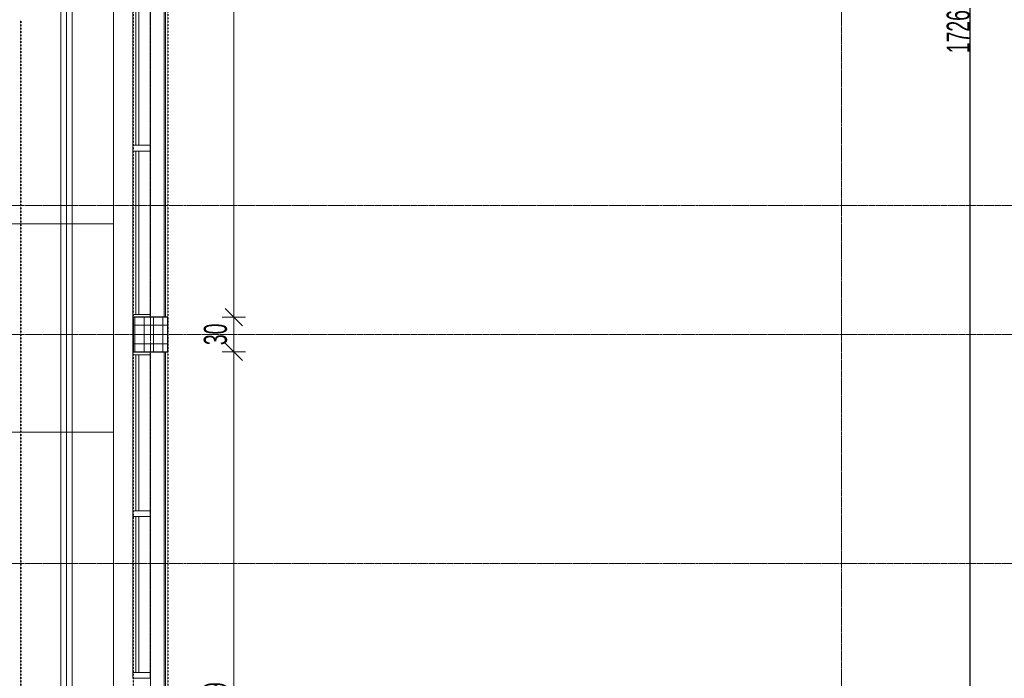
# Model space of a CAD drawing. Header units: millimetres. Extents: x -56965 to 15328, y -25411 to 16900.
# Tile 3 of 69: x -49223 to -40712, y -17650 to -11959. Entities that reach past the tile are written whole.
import ezdxf

# ---------------------------------------------------------------- set-up
doc = ezdxf.new("R2010")
doc.units = ezdxf.units.MM
doc.linetypes.add('__FK_przerywana', pattern=[3.2004, 1.6002, -1.6002])
doc.linetypes.add('Linia siatki', pattern=[22.225, 12.7, -3.175, 3.175, -3.175])
for name, color, linetype, lineweight in [('A-ANNO-DIMS', 7, 'Continuous', 5), ('A-ANNO-DIMS-100', 7, 'Continuous', 5), ('A-DETL-THIN', 7, 'Continuous', 5), ('A-FLOR', 7, 'Continuous', 5), ('A-FLOR-HRAL', 7, 'Continuous', 5), ('A-GLAZ-CURT', 7, 'Continuous', 5), ('A-GLAZ-CWMG', 7, 'Continuous', 5), ('A-WALL', 7, 'Continuous', 5), ('S-COLS', 7, 'Continuous', 5), ('S-COLS-SYMB', 7, 'Continuous', 25), ('S-GRID', 7, 'Continuous', 5)]:
    doc.layers.add(name, color=color, linetype=linetype, lineweight=lineweight)
doc.layers.add('A-DETL', color=7, linetype='Continuous', lineweight=5, true_color=0x00a600)
doc.styles.add('Arial_4', font='arial.ttf', dxfattribs={"width": 0.6, "height": 200})
doc.dimstyles.new('standard_wielkość_otworów', dxfattribs={"dimscale": 304.8, "dimtxt": 204.05188, "dimasz": 0.492126, "dimexe": 0.328084, "dimexo": 0.0625, "dimgap": 0, "dimtad": 1, "dimdec": 0, "dimlfac": 0.1, "dimzin": 0, "dimdsep": 46, "dimtxsty": 'Arial_4', "dimblk1": 'OBLIQUE', "dimblk2": 'OBLIQUE', "dimsah": 1, "dimcen": 0.09, "dimazin": 0, "dimtfac": 1, "dimtdec": 4, "dimtix": 1, "dimtmove": 0, "dimatfit": 3, "dimfxl": 0.328084, "dimfxlon": 1, "dimtvp": 1, "dimtolj": 1, "dimtzin": 0, "dimarcsym": 2})

# ---------------------------------------------------------------- blocks, each defined once
blk = doc.blocks.new('Panel systemowy - Przeszklony-1766949-PARTER')
at = {"layer": 'A-GLAZ-CURT'}
for p, q in [((705.5, -24.5), (-705.5, -24.5)), ((-705.5, -24.5), (-705.5, -49.5)), ((-705.5, -49.5), (705.5, -49.5)), ((705.5, -49.5), (705.5, -24.5))]:
    blk.add_line(p, q, dxfattribs=at)
blk = doc.blocks.new('Panel systemowy - Przeszklony-1770100-PARTER')
at = {"layer": 'A-GLAZ-CURT'}
for p, q in [((673.625, -24.5), (-673.625, -24.5)), ((-673.625, -24.5), (-673.625, -49.5)), ((-673.625, -49.5), (673.625, -49.5)), ((673.625, -49.5), (673.625, -24.5))]:
    blk.add_line(p, q, dxfattribs=at)
blk = doc.blocks.new('Prostokątny szpros - 50 x 150mm-V20-PARTER')
at = {"layer": 'A-GLAZ-CWMG'}
for p, q in [((-25, 75), (25, 75)), ((-25, -75), (-25, 75)), ((0, -75), (-25, -75))]:
    blk.add_line(p, q, dxfattribs=at)
blk = doc.blocks.new('Prostokątny szpros - 50 x 150mm-1736108-PARTER')
at = {"layer": 'A-GLAZ-CWMG'}
for p, q in [((-25, 75), (25, 75)), ((-25, -75), (-25, 75)), ((25, 75), (25, -75)), ((25, -75), (-25, -75))]:
    blk.add_line(p, q, dxfattribs=at)
blk = doc.blocks.new('Prostokątny szpros - 50 x 150mm-V21-PARTER')
at = {"layer": 'A-GLAZ-CWMG'}
for p, q in [((-25, 75), (25, 75)), ((25, 75), (25, -75)), ((25, -75), (0, -75))]:
    blk.add_line(p, q, dxfattribs=at)
blk = doc.blocks.new('Prostokątny szpros - 50 x 150mm-1766809-PARTER')
at = {"layer": 'A-GLAZ-CWMG'}
blk.add_line((-48244.4, 3626.6), (-48244.4, 3876.6), dxfattribs=at)
blk = doc.blocks.new('Prostokątny szpros - 50 x 150mm-1766945-PARTER')
at = {"layer": 'A-GLAZ-CWMG'}
for p, q in [((-48244.4, 704.6), (-48244.4, 2115.6)), ((-48094.4, 704.6), (-48094.4, 2115.6))]:
    blk.add_line(p, q, dxfattribs=at)
blk = doc.blocks.new('Prostokątny szpros - 50 x 150mm-1770097-PARTER')
at = {"layer": 'A-GLAZ-CWMG'}
for p, q in [((-48244.4, -17599.9), (-48244.4, -16252.7)), ((-48094.4, -17599.9), (-48094.4, -16252.7))]:
    blk.add_line(p, q, dxfattribs=at)
blk = doc.blocks.new('SKo Słup prefabrykowany ___FK_04_0 - S1 30X30-V33-PARTER')
at = {"layer": 'S-COLS'}
h = blk.add_hatch(dxfattribs=at)
h.set_pattern_fill('FP_11', color=256, style=0, pattern_type=2)
h.set_pattern_definition([(0, (48093.416, 14680.41), (0, 80), []), (90, (48093.416, 14680.41), (-80, 5e-15), [])])
h.paths.add_polyline_path([(150, -150), (150, 150), (-150, 150), (-150, -150)])
at = {"layer": 'S-COLS-SYMB'}
for p, q in [((-150, 150), (-150, -150)), ((150, 150), (-150, 150)), ((150, -150), (150, 150)), ((-150, -150), (150, -150))]:
    blk.add_line(p, q, dxfattribs=at)
blk = doc.blocks.new('Poręcz - Poręcz-1734755-PARTER')
at = {"layer": 'A-FLOR-HRAL'}
for p, q in [((-48868.4, -9124.4), (-48868.4, -13724.4)), ((-48818.4, -13724.4), (-48818.4, -9124.4)), ((-48768.4, -13724.4), (-48768.4, -9149.4))]:
    blk.add_line(p, q, dxfattribs=at)
at = {"layer": 'A-FLOR-HRAL', "flags": 128}
for points in [[(-48868.4, -9124.4), (-48867.6, -9124.4), (-48865.1, -9124.4), (-48861.1, -9124.4), (-48855.9, -9124.4), (-48849.9, -9124.4), (-48843.4, -9124.4), (-48836.9, -9124.4), (-48830.9, -9124.4), (-48825.7, -9124.4), (-48821.8, -9124.4), (-48819.3, -9124.4), (-48818.4, -9124.4)], [(-48818.4, -13724.4), (-48819.3, -13724.4), (-48821.8, -13724.4), (-48825.7, -13724.4), (-48830.9, -13724.4), (-48836.9, -13724.4), (-48843.4, -13724.4), (-48849.9, -13724.4), (-48855.9, -13724.4), (-48861.1, -13724.4), (-48865.1, -13724.4), (-48867.6, -13724.4), (-48868.4, -13724.4)], [(-48768.4, -13724.4), (-48769.3, -13724.4), (-48771.8, -13724.4), (-48775.7, -13724.4), (-48780.9, -13724.4), (-48786.9, -13724.4), (-48793.4, -13724.4), (-48799.9, -13724.4), (-48805.9, -13724.4), (-48811.1, -13724.4), (-48815.1, -13724.4), (-48817.6, -13724.4), (-48818.4, -13724.4)]]:
    blk.add_lwpolyline(points, dxfattribs=at)
blk = doc.blocks.new('Poręcz - Poręcz-1734773-PARTER')
at = {"layer": 'A-FLOR-HRAL'}
for p, q in [((-48868.4, -13724.4), (-48868.4, -15524.4)), ((-48818.4, -13724.4), (-48868.4, -13724.4)), ((-48818.4, -15524.4), (-48818.4, -13724.4)), ((-48768.4, -13724.4), (-48818.4, -13724.4)), ((-48768.4, -15524.4), (-48768.4, -13724.4)), ((-48868.4, -15524.4), (-48818.4, -15524.4)), ((-48818.4, -15524.4), (-48768.4, -15524.4))]:
    blk.add_line(p, q, dxfattribs=at)
blk = doc.blocks.new('Poręcz - Poręcz-1734790-PARTER')
at = {"layer": 'A-FLOR-HRAL'}
for p, q in [((-48868.4, -15524.4), (-48868.4, -19524.4)), ((-48818.4, -19524.4), (-48818.4, -15524.4)), ((-48768.4, -19524.4), (-48768.4, -15524.4))]:
    blk.add_line(p, q, dxfattribs=at)
at = {"layer": 'A-FLOR-HRAL', "flags": 128}
for points in [[(-48868.4, -15524.4), (-48867.6, -15524.4), (-48865.1, -15524.4), (-48861.1, -15524.4), (-48855.9, -15524.4), (-48849.9, -15524.4), (-48843.4, -15524.4), (-48836.9, -15524.4), (-48830.9, -15524.4), (-48825.7, -15524.4), (-48821.8, -15524.4), (-48819.3, -15524.4), (-48818.4, -15524.4)], [(-48818.4, -15524.4), (-48817.6, -15524.4), (-48815.1, -15524.4), (-48811.1, -15524.4), (-48805.9, -15524.4), (-48799.9, -15524.4), (-48793.4, -15524.4), (-48786.9, -15524.4), (-48780.9, -15524.4), (-48775.7, -15524.4), (-48771.8, -15524.4), (-48769.3, -15524.4), (-48768.4, -15524.4)], [(-48818.4, -19524.4), (-48819.3, -19524.4), (-48821.8, -19524.4), (-48825.7, -19524.4), (-48830.9, -19524.4), (-48836.9, -19524.4), (-48843.4, -19524.4), (-48849.9, -19524.4), (-48855.9, -19524.4), (-48861.1, -19524.4), (-48865.1, -19524.4), (-48867.6, -19524.4), (-48868.4, -19524.4)], [(-48768.4, -19524.4), (-48769.3, -19524.4), (-48771.8, -19524.4), (-48775.7, -19524.4), (-48780.9, -19524.4), (-48786.9, -19524.4), (-48793.4, -19524.4), (-48799.9, -19524.4), (-48805.9, -19524.4), (-48811.1, -19524.4), (-48815.1, -19524.4), (-48817.6, -19524.4), (-48818.4, -19524.4)]]:
    blk.add_lwpolyline(points, dxfattribs=at)
blk = doc.blocks.new('DIMBLOCK135-PARTER')
at = {"layer": 'A-ANNO-DIMS-100', "color": 250, "true_color": 0x303030, "transparency": 16777216}
for p, q in [((-47372.1, -14830.4), (-47447.1, -14755.4)), ((-47372.1, -14830.4), (-47472.1, -14830.4)), ((-47372.1, -20824.4), (-47372.1, -14830.4)), ((-47372.1, -14830.4), (-47297.1, -14905.4)), ((-47372.1, -14830.4), (-47272.1, -14830.4)), ((-47372.1, -20824.4), (-47447.1, -20749.4)), ((-47372.1, -20824.4), (-47472.1, -20824.4)), ((-47372.1, -20824.4), (-47297.1, -20899.4)), ((-47372.1, -20824.4), (-47272.1, -20824.4))]:
    blk.add_line(p, q, dxfattribs=at)
at = {"layer": 'A-ANNO-DIMS-100', "color": 0, "transparency": 16777216, "insert": (-47631.7, -17964), "char_height": 200, "width": 327.739, "attachment_point": 1, "rotation": 90, "line_spacing_factor": 0.941778, "style": 'Arial_4'}
blk.add_mtext('599', dxfattribs=at)
blk = doc.blocks.new('_Oblique')
at = {"color": 0, "linetype": 'ByBlock', "lineweight": -2}
blk.add_line((-0.5, -0.5), (0.5, 0.5), dxfattribs=at)
blk = doc.blocks.new('DIMBLOCK136-PARTER')
at = {"layer": 'A-ANNO-DIMS-100', "color": 250, "true_color": 0x303030, "transparency": 16777216}
for p, q in [((-47372.1, -14530.4), (-47447.1, -14455.4)), ((-47372.1, -14530.4), (-47472.1, -14530.4)), ((-47372.1, -14830.4), (-47372.1, -14530.4)), ((-47372.1, -14530.4), (-47297.1, -14605.4)), ((-47372.1, -14530.4), (-47272.1, -14530.4)), ((-47372.1, -14830.4), (-47447.1, -14755.4)), ((-47372.1, -14830.4), (-47472.1, -14830.4)), ((-47372.1, -14830.4), (-47297.1, -14905.4)), ((-47372.1, -14830.4), (-47272.1, -14830.4))]:
    blk.add_line(p, q, dxfattribs=at)
at = {"layer": 'A-ANNO-DIMS-100', "color": 0, "transparency": 16777216, "insert": (-47631.7, -14771.4), "char_height": 200, "width": 218.492, "attachment_point": 1, "rotation": 90, "line_spacing_factor": 0.941778, "style": 'Arial_4'}
blk.add_mtext('30', dxfattribs=at)
blk = doc.blocks.new('DIMBLOCK137-PARTER')
at = {"layer": 'A-ANNO-DIMS-100', "color": 250, "true_color": 0x303030, "transparency": 16777216}
for p, q in [((-47372.1, -8686.4), (-47447.1, -8611.4)), ((-47372.1, -8686.4), (-47472.1, -8686.4)), ((-47372.1, -14530.4), (-47372.1, -8686.4)), ((-47372.1, -8686.4), (-47297.1, -8761.4)), ((-47372.1, -8686.4), (-47272.1, -8686.4)), ((-47372.1, -14530.4), (-47447.1, -14455.4)), ((-47372.1, -14530.4), (-47472.1, -14530.4)), ((-47372.1, -14530.4), (-47297.1, -14605.4)), ((-47372.1, -14530.4), (-47272.1, -14530.4))]:
    blk.add_line(p, q, dxfattribs=at)
at = {"layer": 'A-ANNO-DIMS-100', "color": 0, "transparency": 16777216, "insert": (-47631.7, -11745), "char_height": 200, "width": 327.739, "attachment_point": 1, "rotation": 90, "line_spacing_factor": 0.941778, "style": 'Arial_4'}
blk.add_mtext('584', dxfattribs=at)
blk = doc.blocks.new('*D612')
at = {"layer": 'A-ANNO-DIMS', "color": 0, "lineweight": -2, "transparency": 16777216}
for p, q in [((-41007.1, -3430.9), (-41107.1, -3430.9)), ((-41007.1, -20694.4), (-41007.1, -3430.9)), ((-41007.1, -20694.4), (-41107.1, -20694.4))]:
    blk.add_line(p, q, dxfattribs=at)
at = {"layer": 'Defpoints', "color": 0, "transparency": 16777216}
for p in [(-41007.1, -3430.9), (-41007.1, -3430.9), (-41007.1, -20694.4)]:
    blk.add_point(p, dxfattribs=at)
at = {"layer": 'A-ANNO-DIMS', "color": 0, "lineweight": -2, "transparency": 16777216, "xscale": 150, "yscale": 150, "zscale": 150}
for p, rotation in [((-41007.1, -3430.9), 90), ((-41007.1, -20694.4), 270)]:
    blk.add_blockref('_Oblique', p, dxfattribs=dict(at, rotation=rotation))
at = {"layer": 'A-ANNO-DIMS', "color": 0, "transparency": 16777216, "insert": (-41109.2, -12062.7), "char_height": 200, "attachment_point": 5, "rotation": 90, "style": 'Arial_4'}
blk.add_mtext('\\A1;1726', dxfattribs=at)

msp = doc.modelspace()

# ---------------------------------------------------------------- linework, layer by layer
at = {"layer": 'A-DETL', "color": 4, "linetype": '__FK_przerywana', "lineweight": 35, "true_color": 0x00ffff}
msp.add_line((-49213.41602, -11959.40745), (-49213.41602, -21375.48764), dxfattribs=at)
at = {"layer": 'A-DETL-THIN', "linetype": '__FK_przerywana', "lineweight": 25}
for p, q in [((-48243.41602, 9745.59255), (-48243.41602, -20694.40745)), ((-47943.41602, 9745.59255), (-47943.41602, -20694.40745))]:
    msp.add_line(p, q, dxfattribs=at)
at = {"layer": 'A-FLOR', "color": 8, "true_color": 0x6f757b}
for p, q in [((-47963.41602, -14530.40745), (-47963.41602, -8686.40745)), ((-47963.41602, -20419.40745), (-47963.41602, -14830.40745))]:
    msp.add_line(p, q, dxfattribs=at)
at = {"layer": 'A-FLOR', "color": 9, "true_color": 0xc2c2c2}
for p, q in [((-48868.41602, -13724.40745), (-50078.41602, -13724.40745)), ((-48413.41602, -13724.40745), (-48768.41602, -13724.40745)), ((-48868.41602, -15524.40745), (-50078.41602, -15524.40745)), ((-48413.41602, -15524.40745), (-48768.41602, -15524.40745))]:
    msp.add_line(p, q, dxfattribs=at)
at = {"layer": 'A-WALL'}
for p, q in [((-48413.41602, -21214.40745), (-48413.41602, -6590.80745)), ((-47973.41602, -8686.40745), (-47973.41602, -14530.40745)), ((-47973.41602, -14830.40745), (-47973.41602, -20419.40745))]:
    msp.add_line(p, q, dxfattribs=at)
at = {"layer": 'S-GRID', "linetype": 'Linia siatki'}
for p, q in [((-48093.41602, 15853.26345), (-48093.41602, -23865.32553)), ((-42120.41602, 15853.26345), (-42120.41602, -23865.32553)), ((-55866.74056, -13564.40745), (1287.74041, -13564.40745)), ((-55866.74056, -14680.40745), (1287.74041, -14680.40745)), ((-55866.74056, -16659.40745), (1287.74041, -16659.40745))]:
    msp.add_line(p, q, dxfattribs=at)

# ---------------------------------------------------------------- block references
at = {"layer": 'A-FLOR-HRAL'}
for name in ['Poręcz - Poręcz-1734755-PARTER', 'Poręcz - Poręcz-1734773-PARTER', 'Poręcz - Poręcz-1734790-PARTER']:
    msp.add_blockref(name, (0, 0), dxfattribs=at)
at = {"layer": 'A-GLAZ-CURT', "rotation": 269.9999999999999}
for name, p in [('Panel systemowy - Przeszklony-1766949-PARTER', (-48169.41602, -12338.90745)), ('Panel systemowy - Przeszklony-1766949-PARTER', (-48169.41602, -13799.90745)), ('Panel systemowy - Przeszklony-1770100-PARTER', (-48169.41602, -15529.03245)), ('Panel systemowy - Przeszklony-1770100-PARTER', (-48169.41602, -16926.28245))]:
    msp.add_blockref(name, p, dxfattribs=at)
at = {"layer": 'A-GLAZ-CWMG'}
for name, p in [('Prostokątny szpros - 50 x 150mm-1766945-PARTER', (0, -13749)), ('Prostokątny szpros - 50 x 150mm-1766945-PARTER', (0, -15210)), ('Prostokątny szpros - 50 x 150mm-1766809-PARTER', (0, -18432)), ('Prostokątny szpros - 50 x 150mm-1770097-PARTER', (0, 1397.25)), ('Prostokątny szpros - 50 x 150mm-1770097-PARTER', (0, 0))]:
    msp.add_blockref(name, p, dxfattribs=at)
at = {"layer": 'A-GLAZ-CWMG', "extrusion": (0, 0, -1), "rotation": 270.0000000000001}
for name, p in [('Prostokątny szpros - 50 x 150mm-1736108-PARTER', (48169.41602, -13069.40745)), ('Prostokątny szpros - 50 x 150mm-V20-PARTER', (48169.41602, -14530.40745)), ('Prostokątny szpros - 50 x 150mm-V21-PARTER', (48169.41602, -14830.40745)), ('Prostokątny szpros - 50 x 150mm-1736108-PARTER', (48169.41602, -16227.65745)), ('Prostokątny szpros - 50 x 150mm-1736108-PARTER', (48169.41602, -17624.90745))]:
    msp.add_blockref(name, p, dxfattribs=at)
at = {"layer": 'S-COLS-SYMB', "lineweight": 18}
msp.add_blockref('SKo Słup prefabrykowany ___FK_04_0 - S1 30X30-V33-PARTER', (-48093.41602, -14680.40745), dxfattribs=at)

# ---------------------------------------------------------------- dimensions: what is measured, and where the dimension line sits
at = {"layer": 'A-ANNO-DIMS', "color": 250, "true_color": 0x303030}
for base, p1, p2, override, picture, middle in [((-41007.07097, -3430.93049), (-41007.07097, -20694.40745), (-41007.07097, -3430.93049), {"dimpost": '<>', "dimfxl": 1636.10656}, '*D612', (-41109.18557, -12062.66897)), ((-47372.06955, -8686.40745), (-47472.06955, -14530.40745), (-47472.06955, -8686.40745), {"dimpost": '<>', "dimfxl": 5844}, 'DIMBLOCK137-PARTER', (-47474.18415, -11608.40745)), ((-47372.06955, -14530.40745), (-47472.06955, -14830.40745), (-47472.06955, -14530.40745), {"dimpost": '<>', "dimfxl": 300}, 'DIMBLOCK136-PARTER', (-47474.25237, -14680.40745)), ((-47372.06955, -14830.40745), (-47472.06955, -20824.40745), (-47472.06955, -14830.40745), {"dimpost": '<>', "dimfxl": 5994}, 'DIMBLOCK135-PARTER', (-47474.18415, -17827.40745))]:
    dim = msp.add_linear_dim(base=base, p1=p1, p2=p2, angle=90, dimstyle='standard_wielkość_otworów', override=override, dxfattribs=at)
    dim.commit()
    dim.dimension.update_dxf_attribs({"geometry": picture, "text_midpoint": middle})

doc.saveas('drawing.dxf')
